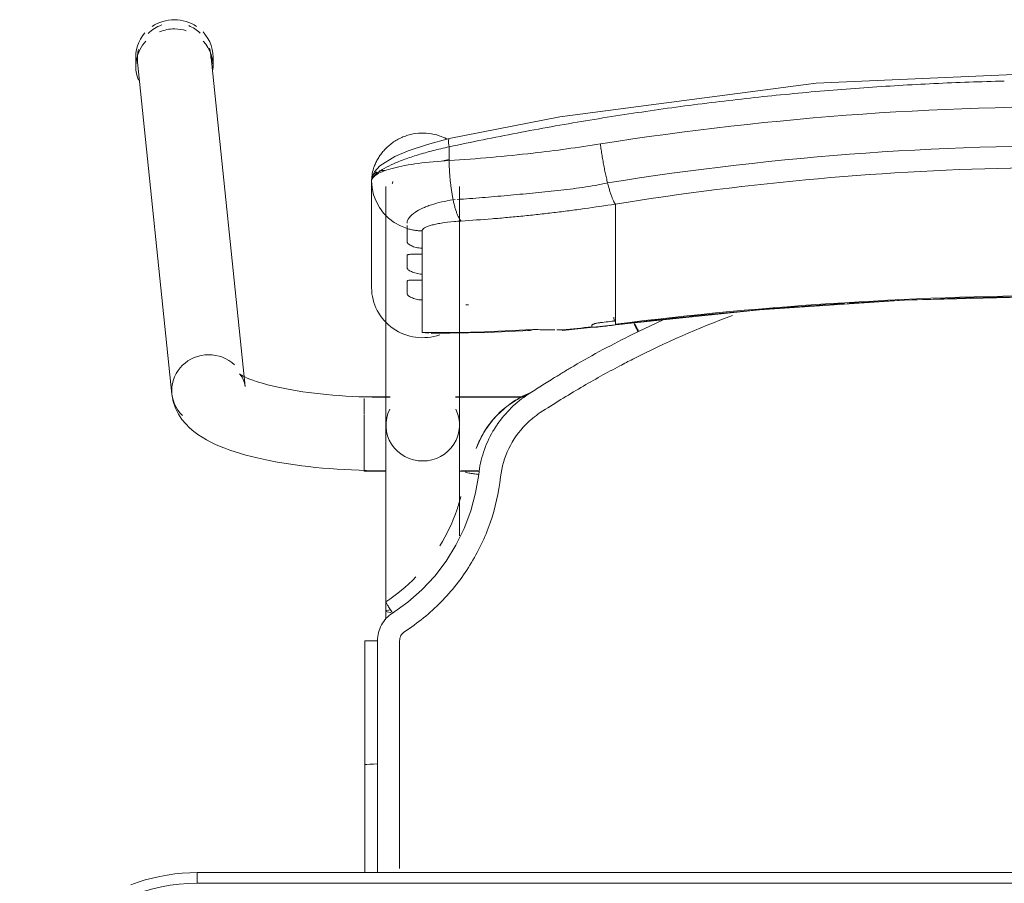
# Model space of a CAD drawing. Header units: metres. Extents: x 3 to 43.5, y -74 to -48.5.
# Tile 175 of 209: x 35.525 to 35.802, y -51.58 to -51.337. Entities that reach past the tile are written whole.
import ezdxf

# ---------------------------------------------------------------- set-up
doc = ezdxf.new("R2010")
doc.units = ezdxf.units.M
doc.layers.add('I-FURN', color=7, linetype='Continuous', lineweight=18)

# ---------------------------------------------------------------- blocks, each defined once
blk = doc.blocks.new('ConjuntoParaAlunoTamanho6 - CJA06_ConjuntoParaAlunoTamanho6-V45-1PAV - FRIGORÍFICA')
at = {"layer": 'I-FURN', "color": 253, "true_color": 0xaaaaaa}
for p, q in [((-0.2643, 0.29456), (-0.2643, 0.29197)), ((-0.23354, 0.20182), (-0.24321, 0.29526)), ((-0.24254, 0.29197), (-0.24254, 0.29456)), ((-0.2638, 0.29312), (-0.25413, 0.19969)), ((-0.1979, 0.25969), (-0.1979, 0.22964)), ((-0.19385, 0.25812), (-0.19385, 0.19097)), ((-0.19207, 0.25896), (-0.19202, 0.25906)), ((-0.19202, 0.25906), (-0.19192, 0.25949)), ((-0.17315, 0.19097), (-0.17315, 0.25812)), ((-0.19734, 0.2558), (-0.19665, 0.25395)), ((-0.19665, 0.25395), (-0.1957, 0.25221)), ((-0.17493, 0.25435), (-0.17437, 0.25441)), ((-0.12923, 0.2438), (-0.12923, 0.25317)), ((-0.1957, 0.25221), (-0.19451, 0.25062)), ((-0.12923, 0.24214), (-0.12923, 0.2438)), ((-0.12923, 0.24214), (-0.12923, 0.23653)), ((-0.18366, 0.24073), (-0.18366, 0.23904)), ((-0.12923, 0.23653), (-0.12923, 0.23486)), ((-0.18366, 0.23345), (-0.18366, 0.23176)), ((-0.12923, 0.23486), (-0.12923, 0.22925)), ((-0.12923, 0.22925), (-0.12923, 0.22759)), ((-0.12923, 0.22759), (-0.12923, 0.22197)), ((-0.18366, 0.22617), (-0.18366, 0.21701)), ((-0.12923, 0.22197), (-0.12923, 0.22031)), ((-0.14414, 0.21757), (-0.12926, 0.21915)), ((-0.11598, 0.22048), (-0.1227, 0.21732)), ((-0.18366, 0.21701), (-0.1818, 0.21679)), ((-0.19271, 0.19894), (-0.2, 0.19894)), ((-0.2, 0.19844), (-0.2, 0.19411)), ((-0.19271, 0.19879), (-0.19385, 0.19879)), ((-0.19385, 0.19879), (-0.19385, 0.19845)), ((-0.19385, 0.19845), (-0.19385, 0.19764)), ((-0.15474, 0.19894), (-0.17429, 0.19894)), ((-0.15494, 0.19879), (-0.17429, 0.19879)), ((-0.2, 0.19393), (-0.2, 0.18575)), ((-0.19385, 0.19367), (-0.19385, 0.1916)), ((-0.19385, 0.18688), (-0.19385, 0.18582)), ((-0.19385, 0.18371), (-0.19385, 0.18582)), ((-0.2, 0.18573), (-0.2, 0.17922)), ((-0.2, 0.17916), (-0.2, 0.17794)), ((-0.2, 0.17794), (-0.19377, 0.17794)), ((-0.19385, 0.17809), (-0.19385, 0.17951)), ((-0.17323, 0.17794), (-0.1676, 0.17794)), ((-0.17268, 0.17809), (-0.16757, 0.17809)), ((-0.19385, 0.13857), (-0.19385, 0.13643)), ((-0.19983, 0.13021), (-0.19982, 0.0953)), ((-0.19982, 0.06488), (-0.19982, 0.0953)), ((-0.19982, 0.0953), (-0.19982, 0.09529)), ((-0.19623, 0.09556), (-0.19738, 0.09554)), ((0.247, 0.06497), (-0.247, 0.06497)), ((-0.247, 0.06497), (-0.247, 0.06197)), ((0.247, 0.06497), (-0.247, 0.06497))]:
    blk.add_line(p, q, dxfattribs=at)
at = {"layer": 'I-FURN', "color": 253, "true_color": 0xaaaaaa, "flags": 128}
for points in [[(0.0001, 0.2904), (-0.07267, 0.28721), (-0.14486, 0.2777), (-0.17603, 0.27161)], [(-0.17603, 0.27161), (-0.18218, 0.26997), (-0.18761, 0.26812), (-0.19131, 0.26652), (-0.19557, 0.2639), (-0.19708, 0.26226), (-0.19765, 0.26113), (-0.1979, 0.25971)], [(-0.17607, 0.26928), (-0.17607, 0.26831), (-0.17607, 0.26734), (-0.17607, 0.26637), (-0.17607, 0.2654)], [(-0.1979, 0.24544), (-0.1979, 0.2522), (-0.1979, 0.25971)], [(-0.1979, 0.25969), (-0.19776, 0.25773), (-0.19734, 0.2558)], [(-0.1979, 0.25969), (-0.1979, 0.25218), (-0.1979, 0.24544)], [(-0.19451, 0.25062), (-0.19311, 0.2492), (-0.19152, 0.24799)], [(-0.19152, 0.24799), (-0.18977, 0.24701), (-0.1879, 0.24628)], [(-0.1979, 0.24467), (-0.1979, 0.23715), (-0.1979, 0.22964)], [(-0.1879, 0.24243), (-0.1879, 0.24339), (-0.1879, 0.24435), (-0.1879, 0.24532), (-0.1879, 0.24628)], [(-0.18366, 0.24561), (-0.18366, 0.24439), (-0.18366, 0.24317), (-0.18366, 0.24195), (-0.18366, 0.24073)], [(-0.1879, 0.23515), (-0.1879, 0.23603), (-0.1879, 0.23692), (-0.1879, 0.2378), (-0.1879, 0.23868)], [(-0.18366, 0.23904), (-0.18366, 0.23764), (-0.18366, 0.23624), (-0.18366, 0.23485), (-0.18366, 0.23345)], [(-0.1879, 0.22787), (-0.1879, 0.22876), (-0.1879, 0.22964), (-0.1879, 0.23052), (-0.1879, 0.23141)], [(-0.18366, 0.23176), (-0.18366, 0.23036), (-0.18366, 0.22897), (-0.18366, 0.22757), (-0.18366, 0.22617)], [(-0.12926, 0.21915), (-0.08865, 0.22342), (-0.0479, 0.2261), (-0.00707, 0.22717), (0.03376, 0.22666), (0.07455, 0.22454), (0.11521, 0.22083), (0.12946, 0.21915)], [(-0.12923, 0.22031), (-0.12923, 0.22007), (-0.12923, 0.21984), (-0.12923, 0.21961), (-0.12923, 0.21937)], [(-0.18111, 0.21677), (-0.16533, 0.21701), (-0.15331, 0.21761)], [(-0.1359, 0.2187), (-0.1359, 0.21878), (-0.1359, 0.21886), (-0.1359, 0.21893), (-0.1359, 0.21901)], [(-0.23354, 0.20182), (-0.23373, 0.20287), (-0.23403, 0.20376), (-0.23437, 0.20445), (-0.23469, 0.20492), (-0.23492, 0.20521), (-0.23505, 0.20534), (-0.23507, 0.20536)], [(-0.23507, 0.20536), (-0.23501, 0.20531), (-0.23482, 0.20518), (-0.23451, 0.20499), (-0.23408, 0.20476), (-0.23355, 0.20449), (-0.23291, 0.2042), (-0.23217, 0.20389), (-0.23133, 0.20358), (-0.23041, 0.20326), (-0.22941, 0.20294), (-0.22832, 0.20262), (-0.22717, 0.2023), (-0.22594, 0.20199), (-0.22464, 0.20169), (-0.22328, 0.2014), (-0.22186, 0.20112), (-0.22039, 0.20086), (-0.21886, 0.2006), (-0.21729, 0.20036), (-0.21567, 0.20014), (-0.214, 0.19993), (-0.2123, 0.19973), (-0.21057, 0.19956), (-0.2088, 0.1994), (-0.207, 0.19926), (-0.20518, 0.19913), (-0.20334, 0.19903), (-0.20148, 0.19894), (-0.19961, 0.19888), (-0.19772, 0.19883), (-0.19583, 0.1988), (-0.19394, 0.19879), (-0.19385, 0.19879)], [(-0.25413, 0.19969), (-0.25375, 0.19762), (-0.25311, 0.19572), (-0.25226, 0.19403), (-0.25129, 0.19256), (-0.25023, 0.19128), (-0.24913, 0.19017), (-0.24799, 0.18919), (-0.24683, 0.18832), (-0.24563, 0.18753), (-0.24441, 0.18681), (-0.24316, 0.18615), (-0.24188, 0.18553), (-0.24055, 0.18496), (-0.23919, 0.18441), (-0.23778, 0.1839), (-0.23633, 0.18341), (-0.23483, 0.18295), (-0.2333, 0.18251), (-0.23171, 0.1821), (-0.23008, 0.1817), (-0.22841, 0.18133), (-0.2267, 0.18098), (-0.22495, 0.18064), (-0.22315, 0.18033), (-0.22132, 0.18004), (-0.21946, 0.17976), (-0.21756, 0.17951), (-0.21562, 0.17928), (-0.21366, 0.17906), (-0.21168, 0.17887), (-0.20967, 0.1787), (-0.20763, 0.17855), (-0.20558, 0.17842), (-0.20352, 0.17831), (-0.20144, 0.17823), (-0.19935, 0.17816), (-0.19725, 0.17811), (-0.19515, 0.17809), (-0.19385, 0.17809)], [(-0.19385, 0.13857), (-0.19385, 0.14057), (-0.19385, 0.14257), (-0.19385, 0.14457), (-0.19385, 0.14656), (-0.19385, 0.14855), (-0.19385, 0.15053), (-0.19385, 0.15249), (-0.19385, 0.15444), (-0.19385, 0.15637), (-0.19385, 0.15827), (-0.19385, 0.16015), (-0.19385, 0.162), (-0.19385, 0.16382), (-0.19385, 0.1656), (-0.19385, 0.16735), (-0.19385, 0.16905), (-0.19385, 0.17071), (-0.19385, 0.17233), (-0.19385, 0.1739), (-0.19385, 0.17541), (-0.19385, 0.17687), (-0.19385, 0.17828), (-0.19385, 0.17963), (-0.19385, 0.18092), (-0.19385, 0.18215), (-0.19385, 0.18331), (-0.19385, 0.18441), (-0.19385, 0.18544), (-0.19385, 0.1864), (-0.19385, 0.18729), (-0.19385, 0.1881), (-0.19385, 0.18885), (-0.19385, 0.18951), (-0.19385, 0.19011), (-0.19385, 0.19062), (-0.19385, 0.19097)], [(-0.17315, 0.19097), (-0.17315, 0.19051), (-0.17315, 0.18998), (-0.17315, 0.18937), (-0.17315, 0.18869), (-0.17315, 0.18793), (-0.17315, 0.1871), (-0.17315, 0.18619), (-0.17315, 0.18522), (-0.17315, 0.18417), (-0.17315, 0.18306), (-0.17315, 0.18188), (-0.17315, 0.18064), (-0.17315, 0.17934), (-0.17315, 0.17798), (-0.17315, 0.17656), (-0.17315, 0.17508), (-0.17315, 0.17355), (-0.17315, 0.17198), (-0.17315, 0.17035), (-0.17315, 0.16868), (-0.17315, 0.16696), (-0.17315, 0.16521), (-0.17315, 0.16342), (-0.17315, 0.16159), (-0.17315, 0.15974)], [(-0.16841, 0.18438), (-0.16841, 0.18437), (-0.16841, 0.18435), (-0.16841, 0.18434), (-0.16841, 0.18432)], [(-0.16774, 0.17706), (-0.16861, 0.17188), (-0.16997, 0.16679), (-0.17181, 0.16185), (-0.17415, 0.15713), (-0.17693, 0.15265), (-0.18013, 0.14846), (-0.18374, 0.14461), (-0.18771, 0.14113), (-0.19199, 0.13805)], [(-0.19623, 0.13025), (-0.19623, 0.12331), (-0.19623, 0.11637), (-0.19623, 0.10942), (-0.19623, 0.10249), (-0.19623, 0.09556)], [(-0.19738, 0.09554), (-0.19841, 0.0955), (-0.1992, 0.09544), (-0.19969, 0.09537), (-0.19982, 0.0953)], [(-0.247, 0.06497), (-0.24912, 0.06492), (-0.25124, 0.0648), (-0.25334, 0.06459), (-0.25544, 0.06429), (-0.25753, 0.06391), (-0.2596, 0.06345), (-0.26165, 0.0629), (-0.26367, 0.06228), (-0.26567, 0.06157)], [(0.247, 0.06197), (0.1235, 0.06197), (0, 0.06197), (-0.1235, 0.06197), (-0.247, 0.06197)], [(-0.247, 0.06197), (-0.1235, 0.06197), (0, 0.06197), (0.1235, 0.06197), (0.247, 0.06197)]]:
    blk.add_lwpolyline(points, dxfattribs=at)
at = {"layer": 'I-FURN', "color": 253, "true_color": 0xaaaaaa}
blk.add_arc((-0.247, 0.01197), 0.05, 90, 180, dxfattribs=at)
blk.add_arc((-0.247, 0.01197), 0.05, 90, 180, dxfattribs=at)
for centre, major_axis, ratio, start_param, end_param in [((-0.25342, 0.29456), (0.01088, 0), 0.965926, 1.570796, 2.185058), ((-0.25342, 0.29456), (0.01088, 0), 0.965926, 0.959427, 1.570796), ((-0.25351, 0.29419), (0.01029, 0.00107), 0.967158, 1.815725, 2.256389), ((-0.25342, 0.29197), (0.01088, 0), 0.965926, 1.570796, 1.965237), ((-0.25342, 0.29197), (0.01088, 0), 0.965926, 1.257624, 1.559899), ((-0.25351, 0.29419), (0.01029, 0.00107), 0.967158, 0.685592, 1.060105), ((-0.25342, 0.29456), (0.01088, 0), 0.965926, 2.438822, 3.243525), ((-0.25342, 0.29456), (0.01088, 0), 0.965926, 6.170166, 7.020457), ((-0.25342, 0.29197), (0.01088, 0), 0.965926, 2.404268, 3.526261), ((-0.25351, 0.29419), (0.01029, 0.00107), 0.967158, 2.780211, 3.141593), ((-0.25342, 0.29197), (0.01088, 0), 0.965926, 6.182855, 7.015454), ((-0.25351, 0.29419), (0.01029, 0.00107), 0.967158, 6.18338, 6.464028), ((-0.1835, 0.22964), (-0.0144, 0), 0.978148, 0, 1.909658), ((0.0001, -0.77117), (1.0209, 0), 0.978148, 1.443771, 1.697822), ((0.0001, -0.77159), (1.0211, 0), 0.978148, 1.443771, 1.633569), ((-0.17927, 0.60128), (0.385, 0), 0.978148, 4.732926, 4.735013), ((0.0001, -0.77159), (1.0211, 0), 0.978148, 1.634309, 1.697822), ((-0.17927, 0.60356), (0.395, 0), 0.978148, 4.828782, 4.839414), ((-0.17927, 0.60221), (0.3948, 0), 0.978148, 4.828842, 4.839414), ((-0.1305, 0.22908), (-0.00124, 0.00992), 0.026339, 2.463316, 2.687454), ((-0.17927, 0.60336), (0.395, 0), 0.978148, 4.701279, 4.780293), ((-0.14501, 0.22754), (-0.00087, 0.00996), 0.018501, 2.957526, 3.350225), ((-0.17927, 0.60263), (0.395, 0), 0.978148, 4.801491, 4.822541), ((-0.24383, 0.20075), (0.01029, 0.00107), 0.967158, 1.470991, 3.041787), ((-0.24383, 0.20075), (0.01029, 0.00107), 0.967158, 0.685592, 1.470991), ((-0.24383, 0.20075), (0.01029, 0.00107), 0.967158, 3.041787, 3.827185), ((-0.1835, 0.19097), (0.01035, 0), 0.978148, 2.686587, 4.712389), ((-0.1835, 0.19097), (0.01035, 0), 0.978148, 4.712389, 6.738191), ((-0.1835, 0.13857), (0.01035, 0), 0.069756, 2.648425, 3.665191)]:
    blk.add_ellipse(centre, major_axis=major_axis, ratio=ratio, start_param=start_param, end_param=end_param, dxfattribs=at)
for points in [[(-0.05929, 0.28591), (-0.06588, 0.28544), (-0.07245, 0.28489), (-0.07901, 0.28427)], [(-0.03953, 0.28708), (-0.04612, 0.28677), (-0.05271, 0.28638), (-0.05929, 0.28591)], [(-0.01972, 0.28779), (-0.02633, 0.28763), (-0.03293, 0.2874), (-0.03953, 0.28708)], [(-0.07901, 0.28427), (-0.08557, 0.28365), (-0.09211, 0.28295), (-0.09864, 0.28217)], [(-0.09864, 0.28217), (-0.10517, 0.28139), (-0.11169, 0.28054), (-0.11819, 0.27961)], [(-0.11819, 0.27961), (-0.12468, 0.27869), (-0.13116, 0.27768), (-0.13762, 0.27661)], [(-0.13762, 0.27661), (-0.14407, 0.27553), (-0.15051, 0.27438), (-0.15692, 0.27316)], [(-0.15692, 0.27316), (-0.16332, 0.27194), (-0.16971, 0.27065), (-0.17607, 0.26928)], [(-0.13346, 0.2701), (-0.13339, 0.26956), (-0.13324, 0.26848), (-0.133, 0.26684), (-0.13272, 0.2652), (-0.13242, 0.26359), (-0.13211, 0.26203), (-0.13178, 0.26053), (-0.13155, 0.25959), (-0.13144, 0.25914)], [(-0.17607, 0.2654), (-0.17914, 0.26523), (-0.18504, 0.2647), (-0.19219, 0.26337), (-0.19682, 0.26165), (-0.1979, 0.26035), (-0.1979, 0.25969)], [(-0.17609, 0.26577), (-0.1767, 0.26561), (-0.17731, 0.26545), (-0.17791, 0.26528)], [(-0.17607, 0.2654), (-0.17606, 0.26498), (-0.17604, 0.26413), (-0.17598, 0.26285), (-0.1759, 0.26156), (-0.17579, 0.26028), (-0.17566, 0.25902), (-0.17551, 0.25778), (-0.17533, 0.25659), (-0.17514, 0.25544), (-0.175, 0.25471), (-0.17493, 0.25435)], [(-0.12923, 0.25317), (-0.12932, 0.25327), (-0.1295, 0.25353), (-0.1298, 0.25409), (-0.13011, 0.25481), (-0.13044, 0.25568), (-0.13077, 0.2567), (-0.1311, 0.25786), (-0.13133, 0.2587), (-0.13144, 0.25914)], [(-0.17493, 0.25435), (-0.17484, 0.25392), (-0.17465, 0.25308), (-0.17435, 0.25195), (-0.17403, 0.25093), (-0.17369, 0.25006), (-0.17335, 0.24934), (-0.173, 0.24877), (-0.17277, 0.2485), (-0.17265, 0.2484)], [(-0.1553, 0.2498), (-0.15675, 0.24966), (-0.15819, 0.24952), (-0.15964, 0.24939)], [(-0.15095, 0.25026), (-0.1524, 0.2501), (-0.15385, 0.24995), (-0.1553, 0.2498)], [(-0.14661, 0.25076), (-0.14806, 0.25058), (-0.14951, 0.25042), (-0.15095, 0.25026)], [(-0.14226, 0.2513), (-0.14371, 0.25111), (-0.14516, 0.25093), (-0.14661, 0.25076)], [(-0.16398, 0.24902), (-0.16687, 0.24878), (-0.16977, 0.24858), (-0.17265, 0.2484)], [(-0.15964, 0.24939), (-0.16109, 0.24926), (-0.16254, 0.24913), (-0.16398, 0.24902)], [(-0.1879, 0.24628), (-0.18756, 0.24617), (-0.18687, 0.24599), (-0.18581, 0.24578), (-0.18474, 0.24565), (-0.18402, 0.24561), (-0.18366, 0.24561)], [(-0.09625, 0.22184), (-0.10584, 0.21825), (-0.1152, 0.21414), (-0.12434, 0.2095)], [(-0.1359, 0.21901), (-0.1359, 0.21905), (-0.13586, 0.21912), (-0.13573, 0.21923), (-0.13549, 0.21935), (-0.13518, 0.21946), (-0.13479, 0.21957), (-0.13436, 0.21967), (-0.1339, 0.21974), (-0.13357, 0.21979), (-0.1334, 0.21981)], [(-0.12335, 0.21813), (-0.12356, 0.21856), (-0.12377, 0.21898), (-0.12395, 0.21936)], [(-0.15397, 0.21772), (-0.15349, 0.21752), (-0.153, 0.21758), (-0.15247, 0.21788)], [(-0.14577, 0.21777), (-0.14522, 0.21777), (-0.14467, 0.21778), (-0.14412, 0.21779)], [(-0.12436, 0.21651), (-0.12717, 0.21512), (-0.13276, 0.21224), (-0.13826, 0.20916), (-0.14098, 0.20758)], [(-0.13585, 0.2186), (-0.13587, 0.21862), (-0.13589, 0.21865), (-0.1359, 0.21868), (-0.1359, 0.2187)], [(-0.1227, 0.21732), (-0.12297, 0.21719), (-0.12353, 0.21692), (-0.12408, 0.21665), (-0.12436, 0.21651)], [(-0.12289, 0.21723), (-0.12304, 0.21753), (-0.12319, 0.21783), (-0.12334, 0.21813)], [(-0.12434, 0.2095), (-0.12494, 0.2092), (-0.12615, 0.20858), (-0.12737, 0.20794), (-0.12798, 0.20762)], [(-0.12798, 0.20762), (-0.13157, 0.20574), (-0.13889, 0.20168), (-0.14651, 0.19698), (-0.1504, 0.19445)], [(-0.14098, 0.20758), (-0.14188, 0.20704), (-0.14368, 0.20597), (-0.14546, 0.20487), (-0.14635, 0.20432)], [(-0.14638, 0.20431), (-0.14762, 0.20355), (-0.1501, 0.202), (-0.15256, 0.20043), (-0.15378, 0.19963)], [(-0.1568, 0.1982), (-0.15576, 0.1988), (-0.15475, 0.1993), (-0.15376, 0.19971)], [(-0.16501, 0.19076), (-0.16447, 0.19151), (-0.16331, 0.19295), (-0.16135, 0.19493), (-0.15919, 0.19669), (-0.15764, 0.19771), (-0.15683, 0.19818)], [(-0.15378, 0.19963), (-0.1555, 0.19851), (-0.15869, 0.19594), (-0.16134, 0.1928), (-0.1625, 0.1911)], [(-0.1504, 0.19445), (-0.15113, 0.19396), (-0.15256, 0.19293), (-0.15386, 0.19174), (-0.15448, 0.19112)], [(-0.16371, 0.18924), (-0.16479, 0.18738), (-0.16656, 0.18343), (-0.1675, 0.1792), (-0.16774, 0.17706)], [(-0.1625, 0.1911), (-0.16271, 0.1908), (-0.16313, 0.19018), (-0.16352, 0.18955), (-0.16371, 0.18924)], [(-0.15448, 0.19112), (-0.15645, 0.18912), (-0.15969, 0.18452), (-0.16124, 0.17915), (-0.16156, 0.17636)], [(-0.16774, 0.17706), (-0.16823, 0.17712), (-0.16921, 0.17725), (-0.17046, 0.17746), (-0.17128, 0.17766), (-0.17147, 0.17776), (-0.17146, 0.1778)], [(-0.1854, 0.14823), (-0.18797, 0.14558), (-0.19084, 0.14321), (-0.19391, 0.14119)], [(-0.19391, 0.14119), (-0.19393, 0.14119), (-0.19385, 0.14103), (-0.19344, 0.14033), (-0.19278, 0.13928), (-0.19225, 0.13846), (-0.19199, 0.13805)], [(-0.19199, 0.13805), (-0.19265, 0.13762), (-0.19383, 0.13663), (-0.19519, 0.13473), (-0.19604, 0.13255), (-0.19622, 0.13104), (-0.19623, 0.13025)], [(-0.18863, 0.13277), (-0.18884, 0.13263), (-0.18922, 0.13231), (-0.18966, 0.1317), (-0.18994, 0.13099), (-0.19, 0.1305), (-0.19, 0.13025)], [(-0.19623, 0.13025), (-0.19672, 0.13025), (-0.1977, 0.13025), (-0.19891, 0.13024), (-0.19969, 0.13022), (-0.19984, 0.13021), (-0.19982, 0.1302)], [(-0.19982, 0.12147), (-0.19982, 0.12438), (-0.19982, 0.12729), (-0.19982, 0.1302)], [(-0.19982, 0.1302), (-0.19982, 0.12438), (-0.19982, 0.11273), (-0.19982, 0.1011), (-0.19982, 0.09529)], [(-0.19982, 0.09528), (-0.19982, 0.1011), (-0.19982, 0.10691), (-0.19982, 0.11273)], [(-0.19982, 0.09529), (-0.19982, 0.08515), (-0.19982, 0.07502), (-0.19982, 0.06488)], [(-0.19982, 0.06488), (-0.19982, 0.06837), (-0.19982, 0.07185), (-0.19982, 0.07534)]]:
    blk.add_open_spline(points, degree=3, dxfattribs=at)
for points, knots in [([(-0.13346, 0.2701), (-0.0847, 0.2778), (0.00519, 0.28415), (0.09466, 0.27626), (0.13366, 0.2701)], [-1, -1, -1, -1, -0.444444, 0, 0, 0, 0]), ([(-0.1979, 0.25971), (-0.1979, 0.26019), (-0.19783, 0.26127), (-0.19747, 0.26287), (-0.19695, 0.2643), (-0.19642, 0.26543), (-0.19585, 0.26637), (-0.19534, 0.26711), (-0.19492, 0.26766), (-0.19447, 0.26819), (-0.19382, 0.2689), (-0.19291, 0.26975), (-0.1919, 0.27053), (-0.19105, 0.27107), (-0.1904, 0.27144), (-0.18973, 0.27177), (-0.18883, 0.27217), (-0.18719, 0.27275), (-0.18474, 0.2732), (-0.18174, 0.27315), (-0.17906, 0.27255), (-0.17745, 0.27187), (-0.17679, 0.27153)], [0, 0, 0, 0, 0.0625, 0.125, 0.15625, 0.1875, 0.21875, 0.234375, 0.25, 0.265625, 0.28125, 0.3125, 0.34375, 0.359375, 0.375, 0.390625, 0.40625, 0.4375, 0.5, 0.5625, 0.625, 0.6721865, 0.6721865, 0.6721865, 0.6721865]), ([(-0.1979, 0.25971), (-0.1979, 0.26034), (-0.19688, 0.26187), (-0.19282, 0.26411), (-0.18865, 0.26578), (-0.18491, 0.26704), (-0.18064, 0.26823), (-0.1776, 0.26895), (-0.17607, 0.26928)], [0, 0, 0, 0, 0.25, 0.5, 0.625, 0.75, 0.875, 1, 1, 1, 1]), ([(-0.1761, 0.27156), (-0.17616, 0.27149), (-0.17627, 0.27106), (-0.17619, 0.27003), (-0.17607, 0.26928)], [0.625, 0.625, 0.625, 0.625, 0.75, 1, 1, 1, 1]), ([(-0.17607, 0.2654), (-0.1682, 0.2659), (-0.154, 0.26716), (-0.13977, 0.2691), (-0.13346, 0.2701)], [-1, -1, -1, -1, -0.444444, 0, 0, 0, 0]), ([(-0.13144, 0.25914), (-0.08343, 0.26683), (0.00512, 0.27318), (0.09323, 0.26529), (0.13164, 0.25914)], [-1, -1, -1, -1, -0.444444, 0, 0, 0, 0]), ([(0.12943, 0.25317), (0.08224, 0.26075), (-0.00484, 0.26702), (-0.09148, 0.25924), (-0.12923, 0.25317)], [-1, -1, -1, -1, -0.444444, 0, 0, 0, 0]), ([(-0.1965, 0.2622), (-0.19671, 0.26207), (-0.1971, 0.26176), (-0.19769, 0.26096), (-0.1979, 0.26021), (-0.1979, 0.25971)], [0.75, 0.75, 0.75, 0.75, 0.8125, 0.875, 1, 1, 1, 1]), ([(-0.19421, 0.2626), (-0.1945, 0.26266), (-0.19502, 0.2627), (-0.19554, 0.2626), (-0.19576, 0.26254)], [0.5473049, 0.5473049, 0.5473049, 0.5473049, 0.625, 0.6812684, 0.6812684, 0.6812684, 0.6812684]), ([(-0.17381, 0.25447), (-0.17147, 0.25462), (-0.16677, 0.25497), (-0.1597, 0.25557), (-0.1538, 0.25614), (-0.14908, 0.25663), (-0.14554, 0.25703), (-0.14198, 0.25739), (-0.13843, 0.25782), (-0.13492, 0.25842), (-0.13259, 0.25889), (-0.13144, 0.25914)], [0, 0, 0, 0, 0.166667, 0.333333, 0.5, 0.583333, 0.666667, 0.75, 0.833333, 0.916667, 1, 1, 1, 1]), ([(-0.1879, 0.24778), (-0.18791, 0.24829), (-0.1875, 0.24933), (-0.18588, 0.25077), (-0.184, 0.25182), (-0.1824, 0.2525), (-0.17978, 0.25344), (-0.17715, 0.25404), (-0.17493, 0.25435)], [0, 0, 0, 0, 0.2, 0.4, 0.55, 0.625, 0.7, 1, 1, 1, 1]), ([(-0.12923, 0.25317), (-0.13213, 0.25271), (-0.13647, 0.25207), (-0.14082, 0.25148), (-0.14226, 0.2513)], [-1, -1, -1, -1, -0.8, -0.7, -0.7, -0.7, -0.7]), ([(-0.1879, 0.24628), (-0.1879, 0.24644), (-0.1879, 0.2467), (-0.1879, 0.247), (-0.1879, 0.2471)], [0, 0, 0, 0, 0.4, 0.6, 0.6, 0.6, 0.6]), ([(-0.17265, 0.2484), (-0.17333, 0.24836), (-0.17532, 0.24821), (-0.17777, 0.24791), (-0.17985, 0.24753), (-0.18163, 0.2471), (-0.18322, 0.24646), (-0.18366, 0.2459), (-0.18366, 0.24561)], [-1, -1, -1, -1, -0.888889, -0.666667, -0.555556, -0.444444, -0.222222, 0, 0, 0, 0]), ([(-0.18366, 0.24073), (-0.18428, 0.24075), (-0.18512, 0.24088), (-0.18609, 0.24117), (-0.18671, 0.24142), (-0.18723, 0.2417), (-0.18762, 0.24198), (-0.18784, 0.24222), (-0.1879, 0.24236), (-0.1879, 0.24243)], [0, 0, 0, 0, 0.25, 0.375, 0.5, 0.625, 0.75, 0.875, 1, 1, 1, 1]), ([(-0.1879, 0.23868), (-0.1879, 0.23875), (-0.18784, 0.23885), (-0.18762, 0.23896), (-0.18723, 0.23902), (-0.18671, 0.23904), (-0.18609, 0.23904), (-0.18512, 0.23903), (-0.18428, 0.23902), (-0.18366, 0.23904)], [0, 0, 0, 0, 0.125, 0.25, 0.375, 0.5, 0.625, 0.75, 1, 1, 1, 1]), ([(-0.18366, 0.23345), (-0.18428, 0.23348), (-0.18512, 0.2336), (-0.18609, 0.23389), (-0.18671, 0.23414), (-0.18723, 0.23442), (-0.18762, 0.2347), (-0.18784, 0.23494), (-0.1879, 0.23508), (-0.1879, 0.23515)], [0, 0, 0, 0, 0.25, 0.375, 0.5, 0.625, 0.75, 0.875, 1, 1, 1, 1]), ([(-0.1879, 0.23141), (-0.1879, 0.23147), (-0.18784, 0.23158), (-0.18762, 0.23168), (-0.18723, 0.23174), (-0.18671, 0.23176), (-0.18609, 0.23176), (-0.18512, 0.23175), (-0.18428, 0.23175), (-0.18366, 0.23176)], [0, 0, 0, 0, 0.125, 0.25, 0.375, 0.5, 0.625, 0.75, 1, 1, 1, 1]), ([(-0.18366, 0.22617), (-0.18428, 0.2262), (-0.18512, 0.22633), (-0.18609, 0.22661), (-0.18671, 0.22687), (-0.18723, 0.22714), (-0.18762, 0.22742), (-0.18784, 0.22767), (-0.1879, 0.22781), (-0.1879, 0.22787)], [0, 0, 0, 0, 0.25, 0.375, 0.5, 0.625, 0.75, 0.875, 1, 1, 1, 1]), ([(-0.12388, 0.21967), (-0.12372, 0.21936), (-0.12333, 0.2186), (-0.12291, 0.21776), (-0.1227, 0.21732)], [0.5302375, 0.5302375, 0.5302375, 0.5302375, 0.75, 1, 1, 1, 1]), ([(-0.15247, 0.21788), (-0.15113, 0.21782), (-0.14908, 0.21777), (-0.14698, 0.21776), (-0.14627, 0.21776)], [0, 0, 0, 0, 0.5, 0.75, 0.75, 0.75, 0.75]), ([(-0.1334, 0.21866), (-0.1337, 0.21862), (-0.13425, 0.21856), (-0.13488, 0.2185), (-0.13529, 0.21849), (-0.13555, 0.2185), (-0.13573, 0.21853), (-0.13582, 0.21857), (-0.13585, 0.2186)], [0, 0, 0, 0, 0.25, 0.5, 0.625, 0.75, 0.875, 1, 1, 1, 1]), ([(-0.1535, 0.1999), (-0.15406, 0.19967), (-0.15585, 0.19886), (-0.15753, 0.19787), (-0.15863, 0.1971)], [0.6367527, 0.6367527, 0.6367527, 0.6367527, 0.75, 1, 1, 1, 1]), ([(-0.15863, 0.1971), (-0.16081, 0.19558), (-0.16383, 0.19273), (-0.16686, 0.18807), (-0.16796, 0.18563), (-0.16841, 0.18438)], [0, 0, 0, 0, 0.5, 0.75, 1, 1, 1, 1]), ([(-0.16841, 0.18432), (-0.16799, 0.18547), (-0.16725, 0.18714), (-0.16604, 0.18925), (-0.16537, 0.19026), (-0.16501, 0.19076)], [0, 0, 0, 0, 0.5, 0.75, 1, 1, 1, 1]), ([(-0.16156, 0.17636), (-0.16208, 0.17191), (-0.16353, 0.16549), (-0.16692, 0.15729), (-0.1701, 0.15145), (-0.17391, 0.14602), (-0.17976, 0.13936), (-0.18487, 0.13521), (-0.18863, 0.13277)], [0, 0, 0, 0, 0.25, 0.375, 0.5, 0.625, 0.75, 1, 1, 1, 1]), ([(-0.17274, 0.17089), (-0.17308, 0.16957), (-0.17454, 0.16471), (-0.17671, 0.16011), (-0.17864, 0.15696)], [0.1584819, 0.1584819, 0.1584819, 0.1584819, 0.25, 0.5, 0.5, 0.5, 0.5]), ([(-0.19, 0.13025), (-0.19, 0.12863), (-0.19, 0.12547), (-0.19, 0.12092), (-0.19, 0.1173), (-0.19, 0.1145), (-0.19, 0.11243), (-0.19, 0.11052), (-0.19, 0.10828), (-0.19, 0.10624), (-0.19, 0.10408), (-0.19, 0.10228), (-0.19, 0.10023), (-0.19, 0.09774), (-0.19, 0.09515), (-0.19, 0.09189), (-0.19, 0.08842), (-0.19, 0.08419), (-0.19, 0.08049), (-0.19, 0.07684), (-0.19, 0.07351), (-0.19, 0.07081), (-0.19, 0.0683), (-0.19, 0.06666), (-0.19, 0.06612)], [0, 0, 0, 0, 0.03125, 0.0625, 0.09375, 0.109375, 0.125, 0.140625, 0.15625, 0.1875, 0.203125, 0.21875, 0.234375, 0.25, 0.265625, 0.28125, 0.3125, 0.328125, 0.34375, 0.359375, 0.3671875, 0.375, 0.3828125, 0.3865101, 0.3865101, 0.3865101, 0.3865101]), ([(-0.19623, 0.06488), (-0.19623, 0.06802), (-0.19623, 0.0747), (-0.19623, 0.0849), (-0.19623, 0.09203), (-0.19623, 0.09556)], [0.8397159, 0.8397159, 0.8397159, 0.8397159, 0.8888889, 0.9444444, 1, 1, 1, 1])]:
    blk.add_open_spline(points, degree=3, knots=knots, dxfattribs=at)
blk = doc.blocks.new('4 GRE - ESCOLA DE CINEMA E AUDIOVISUAL CINE REX R07_rvt-1-1PAV - FRIGORÍFICA')
at = {"layer": 'I-FURN', "color": 253, "lineweight": 18, "true_color": 0xaaaaaa}
blk.add_blockref('ConjuntoParaAlunoTamanho6 - CJA06_ConjuntoParaAlunoTamanho6-V45-1PAV - FRIGORÍFICA', (35.82168, -51.64244), dxfattribs=at)

msp = doc.modelspace()

# ---------------------------------------------------------------- block references
at = {"lineweight": 5}
msp.add_blockref('4 GRE - ESCOLA DE CINEMA E AUDIOVISUAL CINE REX R07_rvt-1-1PAV - FRIGORÍFICA', (0, 0), dxfattribs=at)

doc.saveas('drawing.dxf')
